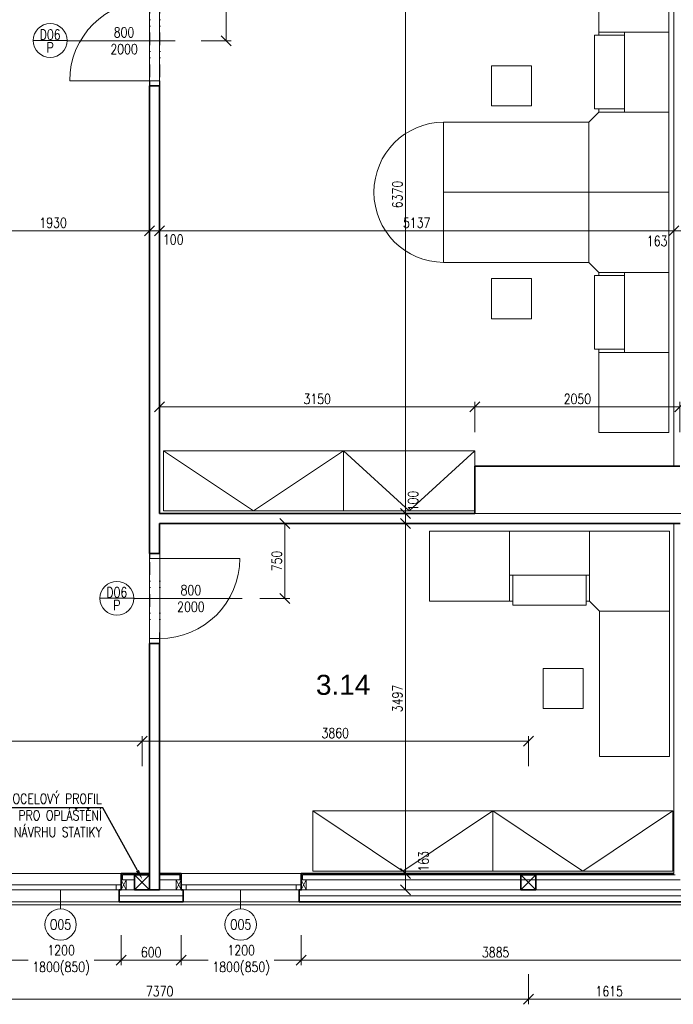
# Model space of a CAD drawing. Header units: millimetres. Extents: x -485339 to 350584, y -1189934 to 0.
# Tile 51 of 178: x -66474 to -59942, y -1129380 to -1119547. Entities that reach past the tile are written whole.
import ezdxf
from ezdxf import colors
from ezdxf.entities.mleader import LeaderData, LeaderLine
from ezdxf.enums import TextEntityAlignment as Align
from ezdxf.math import Vec2, Vec3

# ---------------------------------------------------------------- set-up
doc = ezdxf.new("R2010")
doc.units = ezdxf.units.MM
doc.header["$LTSCALE"] = 10
doc.linetypes.add('DĚLICÍ2', pattern=[15.875, 6.35, -3.175, 0, -3.175, 0, -3.175])
doc.layers.get('Defpoints').update_dxf_attribs({"color": 201})
for name, color, linetype, lineweight in [('A_vybavení', 252, 'Continuous', 18), ('N_dveře', 10, 'Continuous', 18), ('N_kóty', 10, 'Continuous', 18), ('N_okna', 10, 'Continuous', 18), ('N_popis', 10, 'Continuous', 18), ('N_popis_otvory', 10, 'Continuous', 18), ('N_čáry_obrys', 10, 'Continuous', 35), ('N_čáry_obv.plášt', 212, 'Continuous', 18), ('N_čáry_obv.plášt_obrys', 212, 'Continuous', 35), ('N_čáry_plné', 10, 'Continuous', 18), ('St__otvory_dveře', 40, 'Continuous', 18), ('St_kóty', 132, 'Continuous', 18), ('St_lehký obvodový plášť', 152, 'Continuous', 18), ('St_plocha_místnosti', 250, 'Continuous', 18), ('St_sloupy_opláštění_půdorys', 25, 'Continuous', 35), ('St_čáry_obrys', 5, 'Continuous', 35), ('St_čáry_plné', 250, 'Continuous', 18)]:
    doc.layers.add(name, color=color, linetype=linetype, lineweight=lineweight)
doc.layers.add('St_plocha_místn', color=140, linetype='Continuous', lineweight=18, plot=False)
doc.styles.add('Andy', font='arial.ttf')
doc.styles.get("Standard").update_dxf_attribs({"font": 'simplex.shx', "width": 0.8})
doc.linetypes.add('ZIGZAG', pattern='A,0.00254,-5.08,[131,ltypeshp.shx,S=5.08,R=0,X=-5.08,Y=0],-10.16,[131,ltypeshp.shx,S=5.08,R=180,X=5.08,Y=0],-5.08', length=20.32254)
doc.dimstyles.new('stavebníM50 vnitřní', dxfattribs={"dimtxt": 100, "dimasz": 100, "dimexe": 50, "dimexo": 100, "dimgap": 30, "dimtad": 1, "dimdec": 0, "dimtxsty": 'Standard', "dimblk": 'OBLIQUE', "dimcen": 2.5, "dimclrd": 256, "dimclre": 256, "dimclrt": 256, "dimadec": 0, "dimazin": 0, "dimtfac": 1, "dimtdec": 0, "dimtmove": 2, "dimatfit": 2, "dimldrblk": 'OBLIQUE', "dimfxl": 250, "dimfxlon": 1, "dimlwd": -1, "dimlwe": -1, "dimarcsym": 0})

# ---------------------------------------------------------------- blocks, each defined once
blk = doc.blocks.new('G$C2A6251B2')
at = {"layer": 'St_lehký obvodový plášť', "color": 0, "ltscale": 2}
for points in [[(0, -50), (1200, -50), (1200, 0), (0, 0)], [(0, -50), (50, -50), (50, 0), (0, 0)], [(1200, -50), (1150, -50), (1150, 0), (1200, 0)]]:
    blk.add_lwpolyline(points, close=True, dxfattribs=at)
blk = doc.blocks.new('G$CBB62DE26')
at = {"layer": 'St_sloupy_opláštění_půdorys', "color": 0, "ltscale": 2}
blk.add_lwpolyline([(-75, -150), (75, -150), (75, 0), (-75, 0)], close=True, dxfattribs=at)
for points in [[(-75, 0), (75, -150)], [(75, 0), (-75, -150)]]:
    blk.add_lwpolyline(points, dxfattribs=at)
blk = doc.blocks.new('G$CC1796412')
at = {"layer": 'St__otvory_dveře', "color": 0, "ltscale": 2}
blk.add_lwpolyline([(850, 0.8), (850, 800.8)], dxfattribs=at)
at = {"layer": 'St__otvory_dveře', "ltscale": 2}
for points in [[(50, 0), (0, 0), (0, -100), (50, -100)], [(900, 0.8), (850, 0.8), (850, -99.2), (900, -99.2)]]:
    blk.add_lwpolyline(points, close=True, dxfattribs=at)
at = {"layer": 'St__otvory_dveře', "linetype": 'DĚLICÍ2', "ltscale": 2}
for points in [[(50, 0), (850, 0.8)], [(50, -100), (850, -99.2)]]:
    blk.add_lwpolyline(points, dxfattribs=at)
at = {"layer": 'St__otvory_dveře', "color": 0, "ltscale": 2}
blk.add_arc((850, 0.8), 800, 90, 180, dxfattribs=at)
blk = doc.blocks.new('_OBLIQUE')
at = {"color": 0, "linetype": 'ByBlock'}
blk.add_line((-0.5, -0.5), (0.5, 0.5), dxfattribs=at)
blk = doc.blocks.new('*D6450')
at = {"layer": 'Defpoints', "color": 0}
for p in [(-67104.9, -1120147.2), (-65175.3, -1120207.2), (-65175.3, -1121654.8)]:
    blk.add_point(p, dxfattribs=at)
at = {"layer": 'St_kóty'}
for p, q in [((-67104.9, -1121404.8), (-67104.9, -1121704.8)), ((-65175.3, -1121404.8), (-65175.3, -1121704.8)), ((-67104.9, -1121654.8), (-65175.3, -1121654.8))]:
    blk.add_line(p, q, dxfattribs=at)
at = {"layer": 'St_kóty', "linetype": 'ByBlock', "xscale": 100, "yscale": 100, "zscale": 100, "rotation": 180}
blk.add_blockref('_OBLIQUE', (-67104.9, -1121654.8), dxfattribs=at)
at = {"layer": 'St_kóty', "linetype": 'ByBlock', "xscale": 100, "yscale": 100, "zscale": 100}
blk.add_blockref('_OBLIQUE', (-65175.3, -1121654.8), dxfattribs=at)
at = {"layer": 'St_kóty', "insert": (-66140.1, -1121574.8), "char_height": 100, "attachment_point": 5}
blk.add_mtext('1930', dxfattribs=at)
blk = doc.blocks.new('*D6451')
at = {"layer": 'Defpoints', "color": 0}
for p in [(-65175.3, -1120207.2), (-65075.3, -1120207.2), (-65075.3, -1121654.8)]:
    blk.add_point(p, dxfattribs=at)
at = {"layer": 'St_kóty'}
for p, q in [((-65175.3, -1121404.8), (-65175.3, -1121704.8)), ((-65075.3, -1121404.8), (-65075.3, -1121704.8)), ((-65175.3, -1121654.8), (-65075.3, -1121654.8))]:
    blk.add_line(p, q, dxfattribs=at)
at = {"layer": 'St_kóty', "linetype": 'ByBlock', "xscale": 100, "yscale": 100, "zscale": 100, "rotation": 180}
blk.add_blockref('_OBLIQUE', (-65175.3, -1121654.8), dxfattribs=at)
at = {"layer": 'St_kóty', "linetype": 'ByBlock', "xscale": 100, "yscale": 100, "zscale": 100}
blk.add_blockref('_OBLIQUE', (-65075.3, -1121654.8), dxfattribs=at)
at = {"layer": 'St_kóty', "insert": (-64939.7, -1121742.3), "char_height": 100, "attachment_point": 5}
blk.add_mtext('100', dxfattribs=at)
blk = doc.blocks.new('*D6452')
at = {"layer": 'Defpoints', "color": 0}
for p in [(-65075.3, -1120207.2), (-59937.9, -1121577.2), (-59937.9, -1121654.8)]:
    blk.add_point(p, dxfattribs=at)
at = {"layer": 'St_kóty'}
for p, q in [((-65075.3, -1121404.8), (-65075.3, -1121704.8)), ((-65075.3, -1121654.8), (-59937.9, -1121654.8)), ((-59937.9, -1121654.8), (-59937.9, -1121704.8))]:
    blk.add_line(p, q, dxfattribs=at)
at = {"layer": 'St_kóty', "linetype": 'ByBlock', "xscale": 100, "yscale": 100, "zscale": 100, "rotation": 180}
blk.add_blockref('_OBLIQUE', (-65075.3, -1121654.8), dxfattribs=at)
at = {"layer": 'St_kóty', "linetype": 'ByBlock', "xscale": 100, "yscale": 100, "zscale": 100}
blk.add_blockref('_OBLIQUE', (-59937.9, -1121654.8), dxfattribs=at)
at = {"layer": 'St_kóty', "insert": (-62506.6, -1121574.8), "char_height": 100, "attachment_point": 5}
blk.add_mtext('5137', dxfattribs=at)
blk = doc.blocks.new('*D6453')
at = {"layer": 'Defpoints', "color": 0}
for p in [(-59937.9, -1121577.2), (-59774.9, -1121654.8), (-59774.9, -1123977.2)]:
    blk.add_point(p, dxfattribs=at)
at = {"layer": 'St_kóty'}
for p, q in [((-59937.9, -1121654.8), (-59937.9, -1121704.8)), ((-59937.9, -1121654.8), (-59774.9, -1121654.8)), ((-59774.9, -1121904.8), (-59774.9, -1121604.8))]:
    blk.add_line(p, q, dxfattribs=at)
at = {"layer": 'St_kóty', "linetype": 'ByBlock', "xscale": 100, "yscale": 100, "zscale": 100, "rotation": 180}
blk.add_blockref('_OBLIQUE', (-59937.9, -1121654.8), dxfattribs=at)
at = {"layer": 'St_kóty', "linetype": 'ByBlock', "xscale": 100, "yscale": 100, "zscale": 100}
blk.add_blockref('_OBLIQUE', (-59774.9, -1121654.8), dxfattribs=at)
at = {"layer": 'St_kóty', "insert": (-60103.2, -1121756.9), "char_height": 100, "attachment_point": 5}
blk.add_mtext('163', dxfattribs=at)
blk = doc.blocks.new('*D6454')
at = {"layer": 'Defpoints', "color": 0}
for p in [(-61925.3, -1123414.4), (-61925.3, -1124007.2), (-65075.3, -1124477.2)]:
    blk.add_point(p, dxfattribs=at)
at = {"layer": 'St_kóty'}
for p, q in [((-65075.3, -1123664.4), (-65075.3, -1123364.4)), ((-61925.3, -1123664.4), (-61925.3, -1123364.4)), ((-65075.3, -1123414.4), (-61925.3, -1123414.4))]:
    blk.add_line(p, q, dxfattribs=at)
at = {"layer": 'St_kóty', "linetype": 'ByBlock', "xscale": 100, "yscale": 100, "zscale": 100, "rotation": 180}
blk.add_blockref('_OBLIQUE', (-65075.3, -1123414.4), dxfattribs=at)
at = {"layer": 'St_kóty', "linetype": 'ByBlock', "xscale": 100, "yscale": 100, "zscale": 100}
blk.add_blockref('_OBLIQUE', (-61925.3, -1123414.4), dxfattribs=at)
at = {"layer": 'St_kóty', "insert": (-63500.3, -1123334.4), "char_height": 100, "attachment_point": 5}
blk.add_mtext('3150', dxfattribs=at)
blk = doc.blocks.new('*D6455')
at = {"layer": 'Defpoints', "color": 0}
for p in [(-59875.3, -1123414.4), (-61925.3, -1124007.2), (-59875.3, -1124007.2)]:
    blk.add_point(p, dxfattribs=at)
at = {"layer": 'St_kóty'}
for p, q in [((-61925.3, -1123664.4), (-61925.3, -1123364.4)), ((-59875.3, -1123664.4), (-59875.3, -1123364.4)), ((-61925.3, -1123414.4), (-59875.3, -1123414.4))]:
    blk.add_line(p, q, dxfattribs=at)
at = {"layer": 'St_kóty', "linetype": 'ByBlock', "xscale": 100, "yscale": 100, "zscale": 100, "rotation": 180}
blk.add_blockref('_OBLIQUE', (-61925.3, -1123414.4), dxfattribs=at)
at = {"layer": 'St_kóty', "linetype": 'ByBlock', "xscale": 100, "yscale": 100, "zscale": 100}
blk.add_blockref('_OBLIQUE', (-59875.3, -1123414.4), dxfattribs=at)
at = {"layer": 'St_kóty', "insert": (-60900.3, -1123334.4), "char_height": 100, "attachment_point": 5}
blk.add_mtext('2050', dxfattribs=at)
blk = doc.blocks.new('*D6456')
at = {"layer": 'Defpoints', "color": 0}
for p in [(-64250.5, -1124577.2), (-63825.5, -1124577.2), (-64250.5, -1125327.2)]:
    blk.add_point(p, dxfattribs=at)
at = {"layer": 'St_kóty'}
for p, q in [((-64075.5, -1124577.2), (-63775.5, -1124577.2)), ((-63825.5, -1125327.2), (-63825.5, -1124577.2)), ((-64075.5, -1125327.2), (-63775.5, -1125327.2))]:
    blk.add_line(p, q, dxfattribs=at)
at = {"layer": 'St_kóty', "linetype": 'ByBlock', "xscale": 100, "yscale": 100, "zscale": 100}
for p, rotation in [((-63825.5, -1124577.2), 90), ((-63825.5, -1125327.2), 270)]:
    blk.add_blockref('_OBLIQUE', p, dxfattribs=dict(at, rotation=rotation))
at = {"layer": 'St_kóty', "insert": (-63905.5, -1124952.2), "char_height": 100, "attachment_point": 5, "rotation": 90}
blk.add_mtext('750', dxfattribs=at)
blk = doc.blocks.new('*D6457')
at = {"layer": 'Defpoints', "color": 0}
for p in [(-64860.1, -1128074.2), (-62619.9, -1128074.2), (-64810.1, -1128237.2)]:
    blk.add_point(p, dxfattribs=at)
at = {"layer": 'St_kóty'}
for p, q in [((-62869.9, -1128074.2), (-62569.9, -1128074.2)), ((-62619.9, -1128237.2), (-62619.9, -1128074.2)), ((-62869.9, -1128237.2), (-62569.9, -1128237.2))]:
    blk.add_line(p, q, dxfattribs=at)
at = {"layer": 'St_kóty', "linetype": 'ByBlock', "xscale": 100, "yscale": 100, "zscale": 100}
for p, rotation in [((-62619.9, -1128074.2), 90), ((-62619.9, -1128237.2), 270)]:
    blk.add_blockref('_OBLIQUE', p, dxfattribs=dict(at, rotation=rotation))
at = {"layer": 'St_kóty', "insert": (-62438.5, -1127952.1), "char_height": 100, "attachment_point": 5, "rotation": 90}
blk.add_mtext('163', dxfattribs=at)
blk = doc.blocks.new('*D6458')
at = {"layer": 'Defpoints', "color": 0}
for p in [(-62619.9, -1124577.2), (-62475.1, -1124577.2), (-64860.1, -1128074.2)]:
    blk.add_point(p, dxfattribs=at)
at = {"layer": 'St_kóty'}
for p, q in [((-62575.1, -1124577.2), (-62669.9, -1124577.2)), ((-62619.9, -1128074.2), (-62619.9, -1124577.2)), ((-62869.9, -1128074.2), (-62569.9, -1128074.2))]:
    blk.add_line(p, q, dxfattribs=at)
at = {"layer": 'St_kóty', "linetype": 'ByBlock', "xscale": 100, "yscale": 100, "zscale": 100}
for p, rotation in [((-62619.9, -1124577.2), 90), ((-62619.9, -1128074.2), 270)]:
    blk.add_blockref('_OBLIQUE', p, dxfattribs=dict(at, rotation=rotation))
at = {"layer": 'St_kóty', "insert": (-62699.9, -1126325.7), "char_height": 100, "attachment_point": 5, "rotation": 90}
blk.add_mtext('3497', dxfattribs=at)
blk = doc.blocks.new('*D6459')
at = {"layer": 'Defpoints', "color": 0}
for p in [(-62619.9, -1124477.2), (-61925.3, -1124477.2), (-62475.1, -1124577.2)]:
    blk.add_point(p, dxfattribs=at)
at = {"layer": 'St_kóty'}
for p, q in [((-62369.9, -1124477.2), (-62669.9, -1124477.2)), ((-62619.9, -1124577.2), (-62619.9, -1124477.2)), ((-62575.1, -1124577.2), (-62669.9, -1124577.2))]:
    blk.add_line(p, q, dxfattribs=at)
at = {"layer": 'St_kóty', "linetype": 'ByBlock', "xscale": 100, "yscale": 100, "zscale": 100}
for p, rotation in [((-62619.9, -1124477.2), 90), ((-62619.9, -1124577.2), 270)]:
    blk.add_blockref('_OBLIQUE', p, dxfattribs=dict(at, rotation=rotation))
at = {"layer": 'St_kóty', "insert": (-62543.2, -1124353.5), "char_height": 100, "attachment_point": 5, "rotation": 90}
blk.add_mtext('100', dxfattribs=at)
blk = doc.blocks.new('*D6460')
at = {"layer": 'Defpoints', "color": 0}
for p in [(-62619.9, -1118107.2), (-61923.3, -1118107.2), (-61925.3, -1124477.2)]:
    blk.add_point(p, dxfattribs=at)
at = {"layer": 'St_kóty'}
for p, q in [((-62369.9, -1118107.2), (-62669.9, -1118107.2)), ((-62619.9, -1124477.2), (-62619.9, -1118107.2)), ((-62369.9, -1124477.2), (-62669.9, -1124477.2))]:
    blk.add_line(p, q, dxfattribs=at)
at = {"layer": 'St_kóty', "linetype": 'ByBlock', "xscale": 100, "yscale": 100, "zscale": 100}
for p, rotation in [((-62619.9, -1118107.2), 90), ((-62619.9, -1124477.2), 270)]:
    blk.add_blockref('_OBLIQUE', p, dxfattribs=dict(at, rotation=rotation))
at = {"layer": 'St_kóty', "insert": (-62699.9, -1121292.2), "char_height": 100, "attachment_point": 5, "rotation": 90}
blk.add_mtext('6370', dxfattribs=at)
blk = doc.blocks.new('*D6466')
at = {"layer": 'Defpoints', "color": 0}
for p in [(-64920.3, -1118107.2), (-64409.5, -1118107.2), (-64920.3, -1119757.2)]:
    blk.add_point(p, dxfattribs=at)
at = {"layer": 'St_kóty'}
for p, q in [((-64659.5, -1118107.2), (-64359.5, -1118107.2)), ((-64409.5, -1119757.2), (-64409.5, -1118107.2)), ((-64659.5, -1119757.2), (-64359.5, -1119757.2))]:
    blk.add_line(p, q, dxfattribs=at)
at = {"layer": 'St_kóty', "linetype": 'ByBlock', "xscale": 100, "yscale": 100, "zscale": 100}
for p, rotation in [((-64409.5, -1118107.2), 90), ((-64409.5, -1119757.2), 270)]:
    blk.add_blockref('_OBLIQUE', p, dxfattribs=dict(at, rotation=rotation))
at = {"layer": 'St_kóty', "insert": (-64489.5, -1118932.2), "char_height": 100, "attachment_point": 5, "rotation": 90}
blk.add_mtext('1650', dxfattribs=at)
blk = doc.blocks.new('*D6494')
at = {"layer": 'Defpoints', "color": 0}
for p in [(-59774.9, -1128237.2), (-63660.1, -1128287.2), (-63660.1, -1128940.6)]:
    blk.add_point(p, dxfattribs=at)
at = {"layer": 'St_kóty'}
for p, q in [((-63660.1, -1128690.6), (-63660.1, -1128990.6)), ((-59774.9, -1128690.6), (-59774.9, -1128990.6)), ((-59774.9, -1128940.6), (-63660.1, -1128940.6))]:
    blk.add_line(p, q, dxfattribs=at)
at = {"layer": 'St_kóty', "linetype": 'ByBlock', "xscale": 100, "yscale": 100, "zscale": 100, "rotation": 180}
blk.add_blockref('_OBLIQUE', (-63660.1, -1128940.6), dxfattribs=at)
at = {"layer": 'St_kóty', "linetype": 'ByBlock', "xscale": 100, "yscale": 100, "zscale": 100}
blk.add_blockref('_OBLIQUE', (-59774.9, -1128940.6), dxfattribs=at)
at = {"layer": 'St_kóty', "insert": (-61717.5, -1128860.6), "char_height": 100, "attachment_point": 5}
blk.add_mtext('3885', dxfattribs=at)
blk = doc.blocks.new('*D6495')
at = {"layer": 'Defpoints', "color": 0}
for p in [(-64860.1, -1128262.2), (-63660.1, -1128287.2), (-64860.1, -1128940.6)]:
    blk.add_point(p, dxfattribs=at)
at = {"layer": 'St_kóty'}
for p, q in [((-64860.1, -1128690.6), (-64860.1, -1128990.6)), ((-63660.1, -1128690.6), (-63660.1, -1128990.6)), ((-64860.1, -1128940.6), (-64589.2, -1128940.6)), ((-63660.1, -1128940.6), (-63931.1, -1128940.6))]:
    blk.add_line(p, q, dxfattribs=at)
at = {"layer": 'St_kóty', "linetype": 'ByBlock', "xscale": 100, "yscale": 100, "zscale": 100, "rotation": 180}
blk.add_blockref('_OBLIQUE', (-64860.1, -1128940.6), dxfattribs=at)
at = {"layer": 'St_kóty', "linetype": 'ByBlock', "xscale": 100, "yscale": 100, "zscale": 100}
blk.add_blockref('_OBLIQUE', (-63660.1, -1128940.6), dxfattribs=at)
at = {"layer": 'St_kóty', "insert": (-64260.1, -1128940.6), "char_height": 100, "attachment_point": 5}
blk.add_mtext('1200\\P1800(850)', dxfattribs=at)
blk = doc.blocks.new('*D6496')
at = {"layer": 'Defpoints', "color": 0}
for p in [(-65460.1, -1128262.2), (-64860.1, -1128262.2), (-65460.1, -1128940.6)]:
    blk.add_point(p, dxfattribs=at)
at = {"layer": 'St_kóty'}
for p, q in [((-65460.1, -1128690.6), (-65460.1, -1128990.6)), ((-64860.1, -1128690.6), (-64860.1, -1128990.6)), ((-64860.1, -1128940.6), (-65460.1, -1128940.6))]:
    blk.add_line(p, q, dxfattribs=at)
at = {"layer": 'St_kóty', "linetype": 'ByBlock', "xscale": 100, "yscale": 100, "zscale": 100, "rotation": 180}
blk.add_blockref('_OBLIQUE', (-65460.1, -1128940.6), dxfattribs=at)
at = {"layer": 'St_kóty', "linetype": 'ByBlock', "xscale": 100, "yscale": 100, "zscale": 100}
blk.add_blockref('_OBLIQUE', (-64860.1, -1128940.6), dxfattribs=at)
at = {"layer": 'St_kóty', "insert": (-65160.1, -1128860.6), "char_height": 100, "attachment_point": 5}
blk.add_mtext('600', dxfattribs=at)
blk = doc.blocks.new('*D6504')
at = {"layer": 'Defpoints', "color": 0}
for p in [(-68760.1, -1128162.2), (-61390.3, -1128162.2), (-61390.3, -1129330.1)]:
    blk.add_point(p, dxfattribs=at)
at = {"layer": 'St_kóty'}
for p, q in [((-68760.1, -1129080.1), (-68760.1, -1129380.1)), ((-61390.3, -1129080.1), (-61390.3, -1129380.1)), ((-68760.1, -1129330.1), (-61390.3, -1129330.1))]:
    blk.add_line(p, q, dxfattribs=at)
at = {"layer": 'St_kóty', "linetype": 'ByBlock', "xscale": 100, "yscale": 100, "zscale": 100, "rotation": 180}
blk.add_blockref('_OBLIQUE', (-68760.1, -1129330.1), dxfattribs=at)
at = {"layer": 'St_kóty', "linetype": 'ByBlock', "xscale": 100, "yscale": 100, "zscale": 100}
blk.add_blockref('_OBLIQUE', (-61390.3, -1129330.1), dxfattribs=at)
at = {"layer": 'St_kóty', "insert": (-65075.2, -1129250.1), "char_height": 100, "attachment_point": 5}
blk.add_mtext('7370', dxfattribs=at)
blk = doc.blocks.new('*D6505')
at = {"layer": 'Defpoints', "color": 0}
for p in [(-61390.3, -1128162.2), (-59774.9, -1128237.2), (-59774.9, -1129330.1)]:
    blk.add_point(p, dxfattribs=at)
at = {"layer": 'St_kóty'}
for p, q in [((-61390.3, -1129080.1), (-61390.3, -1129380.1)), ((-59774.9, -1129080.1), (-59774.9, -1129380.1)), ((-61390.3, -1129330.1), (-59774.9, -1129330.1))]:
    blk.add_line(p, q, dxfattribs=at)
at = {"layer": 'St_kóty', "linetype": 'ByBlock', "xscale": 100, "yscale": 100, "zscale": 100, "rotation": 180}
blk.add_blockref('_OBLIQUE', (-61390.3, -1129330.1), dxfattribs=at)
at = {"layer": 'St_kóty', "linetype": 'ByBlock', "xscale": 100, "yscale": 100, "zscale": 100}
blk.add_blockref('_OBLIQUE', (-59774.9, -1129330.1), dxfattribs=at)
at = {"layer": 'St_kóty', "insert": (-60582.6, -1129250.1), "char_height": 100, "attachment_point": 5}
blk.add_mtext('1615', dxfattribs=at)
blk = doc.blocks.new('G$C06EEB7C7')
at = {"layer": 'A_vybavení', "linetype": 'Continuous'}
for p, q in [((-700, 2400), (-700, 1567.680059)), ((0, 2400), (-700, 2400)), ((0, 800), (0, 2400)), ((0, 1600), (-700, 1600)), ((-440.612934, 1600), (-440.612934, 800)), ((-440.612934, 1567.680059), (-741.008501, 1567.680059)), ((-741.008501, 1567.680059), (-741.008501, 832.319942)), ((-1371.703643, 1262.803724), (-1771.703643, 1262.803724)), ((-1771.703643, 1262.803724), (-1771.703643, 862.803724)), ((-1371.703643, 862.803724), (-1371.703643, 1262.803724)), ((-1771.703643, 862.803724), (-1371.703643, 862.803724)), ((-800, 700), (-700, 800)), ((-440.612934, 832.319942), (-741.008501, 832.319942)), ((-700, 832.319942), (-700, 800)), ((-700, 800), (0, 800)), ((0, 800), (-700, 800)), ((0, 800), (0, 0)), ((-800, 700), (-2250, 700)), ((-2250, 700), (-2250, 0)), ((-2250, 700), (-2250, 0)), ((-800, 700), (-800, 0)), ((-800, 0), (-800, 700)), ((-2250, 0), (0, 0)), ((-2250, 0), (0, 0)), ((-2250, -700), (-2250, 0)), ((-2250, -700), (-2250, 0)), ((-800, -700), (-800, 0)), ((-800, 0), (-800, -700)), ((0, -800), (0, 0)), ((-800, -700), (-2250, -700)), ((-800, -700), (-700, -800)), ((-1771.703643, -862.803724), (-1371.703643, -862.803724)), ((-1771.703643, -1262.803724), (-1771.703643, -862.803724)), ((-1371.703643, -862.803724), (-1371.703643, -1262.803724)), ((-440.612934, -832.319942), (-741.008501, -832.319942)), ((-741.008501, -1567.680059), (-741.008501, -832.319942)), ((-700, -800), (0, -800)), ((0, -800), (-700, -800)), ((-700, -832.319942), (-700, -800)), ((-440.612934, -1600), (-440.612934, -800)), ((0, -800), (0, -2400)), ((-1371.703643, -1262.803724), (-1771.703643, -1262.803724)), ((-440.612934, -1567.680059), (-741.008501, -1567.680059)), ((-700, -2400), (-700, -1567.680059)), ((0, -1600), (-700, -1600)), ((0, -2400), (-700, -2400))]:
    blk.add_line(p, q, dxfattribs=at)
blk.add_arc((-2246.000453, 0), 700.011426, 90.3273638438, 269.6726361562, dxfattribs=at)
blk = doc.blocks.new('*U6830')
at = {"color": 0, "linetype": 'ByBlock', "lineweight": -2}
blk.add_lwpolyline([(0, -600), (1800, -600), (1800, 0), (0, 0), (0, -600), (900, 0), (1800, -600)], dxfattribs=at)
blk = doc.blocks.new('*U6835')
at = {"color": 0, "linetype": 'ByBlock', "lineweight": -2}
blk.add_lwpolyline([(0, -600), (1312.8, -600), (1312.8, 0), (0, 0), (0, -600), (656.4, 0), (1312.8, -600)], dxfattribs=at)
blk = doc.blocks.new('G$C5984D2B0')
at = {"layer": 'A_vybavení', "linetype": 'Continuous'}
for p, q in [((-2250, 0), (0, 0)), ((-2250, -700), (-2250, 0)), ((-2250, -700), (-2250, 0)), ((-800, -700), (-800, 0)), ((-800, 0), (-800, -700)), ((0, -800), (0, 0)), ((-800, -700), (-2250, -700)), ((-800, -700), (-700, -800)), ((-1771.703643, -862.803724), (-1371.703643, -862.803724)), ((-1771.703643, -1262.803724), (-1771.703643, -862.803724)), ((-1371.703643, -862.803724), (-1371.703643, -1262.803724)), ((-440.612934, -832.319942), (-741.008501, -832.319942)), ((-741.008501, -1567.680059), (-741.008501, -832.319942)), ((-700, -800), (0, -800)), ((0, -800), (-700, -800)), ((-700, -832.319942), (-700, -800)), ((-440.612934, -1600), (-440.612934, -800)), ((0, -800), (0, -2400)), ((-1371.703643, -1262.803724), (-1771.703643, -1262.803724)), ((-440.612934, -1567.680059), (-741.008501, -1567.680059)), ((-700, -2400), (-700, -1567.680059)), ((0, -1600), (-700, -1600)), ((0, -2400), (-700, -2400))]:
    blk.add_line(p, q, dxfattribs=at)
blk = doc.blocks.new('*D6875')
at = {"layer": 'Defpoints', "color": 0}
for p in [(-66660.1, -1128237.2), (-65460.1, -1128262.2), (-66660.1, -1128940.6)]:
    blk.add_point(p, dxfattribs=at)
at = {"layer": 'St_kóty'}
for p, q in [((-66660.1, -1128690.6), (-66660.1, -1128990.6)), ((-65460.1, -1128690.6), (-65460.1, -1128990.6)), ((-66660.1, -1128940.6), (-66389.2, -1128940.6)), ((-65460.1, -1128940.6), (-65731.1, -1128940.6))]:
    blk.add_line(p, q, dxfattribs=at)
at = {"layer": 'St_kóty', "linetype": 'ByBlock', "xscale": 100, "yscale": 100, "zscale": 100, "rotation": 180}
blk.add_blockref('_OBLIQUE', (-66660.1, -1128940.6), dxfattribs=at)
at = {"layer": 'St_kóty', "linetype": 'ByBlock', "xscale": 100, "yscale": 100, "zscale": 100}
blk.add_blockref('_OBLIQUE', (-65460.1, -1128940.6), dxfattribs=at)
at = {"layer": 'St_kóty', "insert": (-66060.1, -1128940.6), "char_height": 100, "attachment_point": 5}
blk.add_mtext('1200\\P1800(850)', dxfattribs=at)
blk = doc.blocks.new('*D8027')
at = {"layer": 'Defpoints', "color": 0, "lineweight": 18}
for p in [(-61390.3, -1126750.8), (-65250.3, -1128087.2), (-61390.3, -1129080.1)]:
    blk.add_point(p, dxfattribs=at)
at = {"layer": 'N_kóty'}
for p, q in [((-65250.3, -1127000.8), (-65250.3, -1126700.8)), ((-61390.3, -1127000.8), (-61390.3, -1126700.8)), ((-65250.3, -1126750.8), (-61390.3, -1126750.8))]:
    blk.add_line(p, q, dxfattribs=at)
at = {"layer": 'N_kóty', "linetype": 'ByBlock', "xscale": 100, "yscale": 100, "zscale": 100, "rotation": 180}
blk.add_blockref('_OBLIQUE', (-65250.3, -1126750.8), dxfattribs=at)
at = {"layer": 'N_kóty', "linetype": 'ByBlock', "xscale": 100, "yscale": 100, "zscale": 100}
blk.add_blockref('_OBLIQUE', (-61390.3, -1126750.8), dxfattribs=at)
at = {"layer": 'N_kóty', "insert": (-63320.3, -1126670.8), "char_height": 100, "attachment_point": 5}
blk.add_mtext('3860', dxfattribs=at)
blk = doc.blocks.new('*D8028')
at = {"layer": 'Defpoints', "color": 0}
for p in [(-68760.1, -1126750.8), (-65250.3, -1128087.2), (-68760.1, -1129080.1)]:
    blk.add_point(p, dxfattribs=at)
at = {"layer": 'N_kóty'}
for p, q in [((-68760.1, -1127000.8), (-68760.1, -1126700.8)), ((-65250.3, -1127000.8), (-65250.3, -1126700.8)), ((-65250.3, -1126750.8), (-68760.1, -1126750.8))]:
    blk.add_line(p, q, dxfattribs=at)
at = {"layer": 'N_kóty', "linetype": 'ByBlock', "xscale": 100, "yscale": 100, "zscale": 100, "rotation": 180}
blk.add_blockref('_OBLIQUE', (-68760.1, -1126750.8), dxfattribs=at)
at = {"layer": 'N_kóty', "linetype": 'ByBlock', "xscale": 100, "yscale": 100, "zscale": 100}
blk.add_blockref('_OBLIQUE', (-65250.3, -1126750.8), dxfattribs=at)
at = {"layer": 'N_kóty', "insert": (-66701.8, -1126667.8), "char_height": 100, "attachment_point": 5}
blk.add_mtext('3510', dxfattribs=at)

msp = doc.modelspace()

# ---------------------------------------------------------------- linework, layer by layer
at = {"layer": 'N_popis_otvory'}
for points in [[(-65999.6, -1119757.2), (-64920.3, -1119757.2)], [(-65331.8, -1125327.2), (-64250.5, -1125327.2)], [(-66066.1, -1128425.9), (-66066.1, -1128237.2)], [(-64266.1, -1128425.9), (-64266.1, -1128237.2)]]:
    msp.add_lwpolyline(points, dxfattribs=at)
for centre, radius in [((-66169.3, -1119755.1), 169), ((-65503.3, -1125325.5), 169), ((-66066.1, -1128583.2), 157.3), ((-64266.1, -1128583.2), 157.3)]:
    msp.add_circle(centre, radius, dxfattribs=at)
at = {"layer": 'N_čáry_obrys'}
for points in [[(-65480.1, -1128237.2), (-65460.1, -1128237.2), (-65460.1, -1128074.2), (-65173.4, -1128074.2)], [(-65073.3, -1128074.2), (-64860.1, -1128074.2), (-64860.1, -1128237.2), (-64840.1, -1128237.2)], [(-63680.1, -1128237.2), (-63660.1, -1128237.2), (-63660.1, -1128074.2), (-61465.3, -1128074.2)], [(-59936.3, -1128074.2), (-61465.3, -1128074.2)]]:
    msp.add_lwpolyline(points, dxfattribs=at)
at = {"layer": 'N_čáry_obv.plášt'}
for p, q in [((-65480.1, -1128237.2), (-64840.1, -1128237.2)), ((-63680.1, -1128237.2), (-59774.9, -1128237.2))]:
    msp.add_line(p, q, dxfattribs=at)
msp.add_lwpolyline([(-70574.9, -1128357.2), (-59678.3, -1128357.2)], dxfattribs=at)
at = {"layer": 'N_čáry_obv.plášt', "linetype": 'ZIGZAG'}
for points in [[(-65480.1, -1128297.2), (-64840.1, -1128297.2)], [(-63680.1, -1128297.2), (-59714.9, -1128297.2)]]:
    msp.add_lwpolyline(points, dxfattribs=at)
at = {"layer": 'N_čáry_obv.plášt_obrys', "ltscale": 2}
for p, q in [((-65480.1, -1128237.2), (-65480.1, -1128357.2)), ((-64840.1, -1128237.2), (-64840.1, -1128357.2)), ((-63680.1, -1128237.2), (-63680.1, -1128357.2)), ((-64840.1, -1128357.2), (-65480.1, -1128357.2)), ((-59654.9, -1128357.2), (-63680.1, -1128357.2))]:
    msp.add_line(p, q, dxfattribs=at)
at = {"layer": 'N_čáry_plné', "ltscale": 2}
msp.add_line((-59624.9, -1128387.2), (-70604.9, -1128387.2), dxfattribs=at)
at = {"layer": 'N_čáry_plné'}
for points in [[(-66338.2, -1119755.1), (-66000.3, -1119755.1)], [(-65672.3, -1125325.5), (-65334.3, -1125325.5)]]:
    msp.add_lwpolyline(points, dxfattribs=at)
at = {"layer": 'N_čáry_plné', "ltscale": 2}
for points in [[(-65173.3, -1128074.2), (-67104.9, -1128074.2)], [(-65447.6, -1128137.2), (-65447.6, -1128086.7), (-65173.4, -1128086.7)], [(-61465.3, -1128074.2), (-65073.3, -1128074.2)], [(-65073.3, -1128086.7), (-64872.6, -1128086.7), (-64872.6, -1128137.2)], [(-63647.6, -1128137.2), (-63647.6, -1128086.7), (-59923.8, -1128086.7)], [(-65325.3, -1128137.2), (-65460.1, -1128137.2)], [(-64860.1, -1128137.2), (-65073.3, -1128137.2)], [(-59873.3, -1128137.2), (-63660.1, -1128137.2)]]:
    msp.add_lwpolyline(points, dxfattribs=at)
at = {"layer": 'St_plocha_místn'}
for points in [[(-68304.9, -1118107.2), (-68304.9, -1118607.2), (-70291.9, -1118607.2), (-70291.9, -1120147.2), (-67104.9, -1120147.2), (-67104.9, -1128074.2), (-65175.3, -1128074.2), (-65175.3, -1118107.2)], [(-59936.3, -1118577.2), (-61923.3, -1118577.2), (-61923.3, -1118107.2), (-65075.3, -1118107.2), (-65075.3, -1124477.2), (-61925.3, -1124477.2), (-61925.3, -1124007.2), (-59938.3, -1124006.2)], [(-65073.3, -1128074.2), (-59936.3, -1128074.2), (-59937.9, -1124577.2), (-65073.3, -1124577.2)]]:
    msp.add_lwpolyline(points, close=True, dxfattribs=at)
at = {"layer": 'St_čáry_obrys', "ltscale": 2}
for p, q in [((-65075.3, -1120207.2), (-65175.3, -1120207.2)), ((-61925.3, -1124477.2), (-65075.3, -1124477.2)), ((-59874.9, -1124577.2), (-65075.3, -1124577.2))]:
    msp.add_line(p, q, dxfattribs=at)
for points in [[(-65175.3, -1120207.2), (-65175.3, -1124877.2)], [(-65075.3, -1120207.2), (-65075.3, -1124477.2)], [(-61925.3, -1124477.2), (-61925.3, -1124007.2)], [(-61925.3, -1124007.2), (-59875.3, -1124007.2)], [(-65075.3, -1124577.2), (-65075.3, -1124877.2)], [(-65074.5, -1124877.2), (-65175.3, -1124877.2)], [(-65175.3, -1125777.2), (-65175.3, -1128237.2)], [(-65074.5, -1125777.2), (-65175.3, -1125777.2)], [(-65075.3, -1125777.2), (-65075.3, -1128237.2)], [(-65076.3, -1128237.2), (-65176.3, -1128237.2)]]:
    msp.add_lwpolyline(points, dxfattribs=at)
at = {"layer": 'St_čáry_plné', "ltscale": 2}
msp.add_lwpolyline([(-61925.3, -1124477.2), (-59774.9, -1124477.2)], dxfattribs=at)
at = {"layer": 'St_čáry_plné'}
for points in [[(-65460.1, -1128237.2), (-65410.1, -1128237.2), (-65410.1, -1128137.2), (-65460.1, -1128137.2)], [(-64910.1, -1128237.2), (-64860.1, -1128237.2), (-64860.1, -1128137.2), (-64910.1, -1128137.2)], [(-63660.1, -1128237.2), (-63610.1, -1128237.2), (-63610.1, -1128137.2), (-63660.1, -1128137.2)]]:
    msp.add_lwpolyline(points, close=True, dxfattribs=at)
for points in [[(-65460.1, -1128137.2), (-65410.1, -1128237.2)], [(-65410.1, -1128137.2), (-65460.1, -1128237.2)], [(-64910.1, -1128137.2), (-64860.1, -1128237.2)], [(-64860.1, -1128137.2), (-64910.1, -1128237.2)], [(-63660.1, -1128137.2), (-63610.1, -1128237.2)], [(-63610.1, -1128137.2), (-63660.1, -1128237.2)]]:
    msp.add_lwpolyline(points, dxfattribs=at)

# ---------------------------------------------------------------- block references
at = {"layer": 'A_vybavení'}
msp.add_blockref('G$C06EEB7C7', (-59987.9, -1121270.1), dxfattribs=at)
at = {"layer": 'A_vybavení', "ltscale": 0.5, "rotation": 180}
for name, p in [('*U6830', (-63238.2, -1124450.9)), ('*U6835', (-61925.3, -1124450.9))]:
    msp.add_blockref(name, p, dxfattribs=at)
at = {"layer": 'A_vybavení', "xscale": -1, "rotation": 270}
msp.add_blockref('G$C5984D2B0', (-59979, -1124654.2), dxfattribs=at)
at = {"layer": 'A_vybavení', "ltscale": 0.5, "xscale": -1, "rotation": 179.9999999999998}
for p in [(-63545.5, -1128048.9), (-61745.5, -1128048.9)]:
    msp.add_blockref('*U6830', p, dxfattribs=at)
at = {"layer": 'N_dveře', "ltscale": 2, "xscale": -1}
for p, rotation in [((-65173.7, -1119307.2), 89.99999999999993), ((-65075.3, -1125777.2), 270)]:
    msp.add_blockref('G$CC1796412', p, dxfattribs=dict(at, rotation=rotation))
at = {"layer": 'N_okna', "ltscale": 2, "rotation": 180}
for p in [(-65460.1, -1128237.2), (-63660.1, -1128237.2)]:
    msp.add_blockref('G$C2A6251B2', p, dxfattribs=at)
at = {"layer": 'N_čáry_obrys', "ltscale": 2, "rotation": 90}
msp.add_blockref('G$CBB62DE26', (-65325.3, -1128162.2), dxfattribs=at)
at = {"layer": 'St_sloupy_opláštění_půdorys', "ltscale": 2, "rotation": 90}
msp.add_blockref('G$CBB62DE26', (-61465.3, -1128162.2), dxfattribs=at)

# ---------------------------------------------------------------- texts
at = {"layer": 'N_popis_otvory', "width": 0.8}
for s, p in [('D06', (-66169.3, -1119695.2)), ('P', (-66169.3, -1119825)), ('D06', (-65503.3, -1125265.6)), ('P', (-65503.3, -1125395.3)), ('O05', (-66066.1, -1128583.2)), ('O05', (-64266.1, -1128583.2))]:
    msp.add_text(s, height=100, dxfattribs=at).set_placement(p, align=Align.MIDDLE_CENTER)
at = {"layer": 'N_popis_otvory', "char_height": 100, "attachment_point": 5}
for insert, width in [((-65431.1, -1119757.2), 1338.526), ((-64763.4, -1125327.2), 1342.526)]:
    msp.add_mtext('800\\P2000', dxfattribs=dict(at, insert=insert, width=width))
at = {"layer": 'St_plocha_místnosti', "ltscale": 2, "style": 'Andy'}
msp.add_text('3.14', height=200, dxfattribs=at).set_placement((-63513.6, -1126289.2))

# ---------------------------------------------------------------- dimensions: what is measured, and where the dimension line sits
at = {"layer": 'N_kóty'}
dim = msp.add_linear_dim(base=(-68760.1, -1126750.8), p1=(-65250.3, -1128087.2), p2=(-68760.1, -1129080.1), dimstyle='stavebníM50 vnitřní', override={"dimtxsty": 'Standard', "dimldrblk": 'OBLIQUE'}, dxfattribs=at)
dim.commit()
dim.dimension.update_dxf_attribs({"geometry": '*D8028', "text_midpoint": (-66701.8, -1126667.8), "dimtype": 160})
dim = msp.add_linear_dim(base=(-61390.3, -1126750.8), p1=(-65250.3, -1128087.2), p2=(-61390.3, -1129080.1), dimstyle='stavebníM50 vnitřní', override={"dimtxsty": 'Standard', "dimldrblk": 'OBLIQUE'}, dxfattribs=at)
dim.commit()
dim.dimension.update_dxf_attribs({"geometry": '*D8027', "text_midpoint": (-63320.3, -1126670.8)})
at = {"layer": 'St_kóty'}
for base, p1, p2, picture, middle in [((-64409.5, -1118107.2), (-64920.3, -1119757.2), (-64920.3, -1118107.2), '*D6466', (-64489.5, -1118932.2)), ((-62619.9, -1118107.2), (-61925.3, -1124477.2), (-61923.3, -1118107.2), '*D6460', (-62699.9, -1121292.2)), ((-62619.9, -1124577.2), (-64860.1, -1128074.2), (-62475.1, -1124577.2), '*D6458', (-62699.9, -1126325.7)), ((-63825.5, -1124577.2), (-64250.5, -1125327.2), (-64250.5, -1124577.2), '*D6456', (-63905.5, -1124952.2))]:
    dim = msp.add_linear_dim(base=base, p1=p1, p2=p2, angle=90, dimstyle='stavebníM50 vnitřní', dxfattribs=at)
    dim.commit()
    dim.dimension.update_dxf_attribs({"geometry": picture, "text_midpoint": middle})
for base, p1, p2, picture, middle in [((-65175.3, -1121654.8), (-67104.9, -1120147.2), (-65175.3, -1120207.2), '*D6450', (-66140.1, -1121574.8)), ((-59937.9, -1121654.8), (-65075.3, -1120207.2), (-59937.9, -1121577.2), '*D6452', (-62506.6, -1121574.8)), ((-61925.3, -1123414.4), (-65075.3, -1124477.2), (-61925.3, -1124007.2), '*D6454', (-63500.3, -1123334.4)), ((-59875.3, -1123414.4), (-61925.3, -1124007.2), (-59875.3, -1124007.2), '*D6455', (-60900.3, -1123334.4)), ((-61390.3, -1129330.1), (-68760.1, -1128162.2), (-61390.3, -1128162.2), '*D6504', (-65075.2, -1129250.1)), ((-59774.9, -1129330.1), (-61390.3, -1128162.2), (-59774.9, -1128237.2), '*D6505', (-60582.6, -1129250.1)), ((-65460.1, -1128940.6), (-64860.1, -1128262.2), (-65460.1, -1128262.2), '*D6496', (-65160.1, -1128860.6)), ((-63660.1, -1128940.6), (-59774.9, -1128237.2), (-63660.1, -1128287.2), '*D6494', (-61717.5, -1128860.6))]:
    dim = msp.add_linear_dim(base=base, p1=p1, p2=p2, dimstyle='stavebníM50 vnitřní', dxfattribs=at)
    dim.commit()
    dim.dimension.update_dxf_attribs({"geometry": picture, "text_midpoint": middle})
for base, p1, p2, picture, middle in [((-65075.3, -1121654.8), (-65175.3, -1120207.2), (-65075.3, -1120207.2), '*D6451', (-64939.7, -1121742.3)), ((-59774.9, -1121654.8), (-59937.9, -1121577.2), (-59774.9, -1123977.2), '*D6453', (-60103.2, -1121756.9))]:
    dim = msp.add_linear_dim(base=base, p1=p1, p2=p2, dimstyle='stavebníM50 vnitřní', dxfattribs=at)
    dim.commit()
    dim.dimension.update_dxf_attribs({"geometry": picture, "text_midpoint": middle, "dimtype": 160})
for base, p1, p2, picture, middle in [((-62619.9, -1124477.2), (-62475.1, -1124577.2), (-61925.3, -1124477.2), '*D6459', (-62543.2, -1124353.5)), ((-62619.9, -1128074.2), (-64810.1, -1128237.2), (-64860.1, -1128074.2), '*D6457', (-62438.5, -1127952.1))]:
    dim = msp.add_linear_dim(base=base, p1=p1, p2=p2, angle=90, dimstyle='stavebníM50 vnitřní', dxfattribs=at)
    dim.commit()
    dim.dimension.update_dxf_attribs({"geometry": picture, "text_midpoint": middle, "dimtype": 160})
for base, p1, p2, picture, middle in [((-66660.1, -1128940.6), (-65460.1, -1128262.2), (-66660.1, -1128237.2), '*D6875', (-66060.1, -1128940.6)), ((-64860.1, -1128940.6), (-63660.1, -1128287.2), (-64860.1, -1128262.2), '*D6495', (-64260.1, -1128940.6))]:
    dim = msp.add_linear_dim(base=base, p1=p1, p2=p2, text='<>\\P1800(850)', dimstyle='stavebníM50 vnitřní', override={"dimtxsty": 'Standard'}, dxfattribs=at)
    dim.commit()
    dim.dimension.update_dxf_attribs({"geometry": picture, "text_midpoint": middle, "dimtype": 160})

# ---------------------------------------------------------------- leaders
at = {"layer": 'N_popis'}
ml = msp.add_multileader_mtext('Standard', dxfattribs=at)
ml.set_content('NOVÝ OCELOVÝ PROFIL \\PPRO OPLÁŠTĚNÍ \\PDLE NÁVRHU STATIKY')
ml.set_leader_properties()
ml.build(insert=Vec2(0, 0))
ml.multileader.update_dxf_attribs({"text_left_attachment_type": 6, "text_right_attachment_type": 6, "arrow_head_size": 100})
ctx = ml.context
ctx.base_point, ctx.char_height, ctx.arrow_head_size, ctx.plane_origin = Vec3(-67046.2, -1127419.4), 100, 100, Vec3(-64865.4, -1126573.2)
ctx.left_attachment, ctx.right_attachment, ctx.text_align_type = 6, 6, 2
notes = []
notes.append((ctx, [(0, (1, 1, 0), (-65643.7, -1127419.4), (-1, 0), 8, [(0, [(-65248.5, -1128132.4)], 0, [])])]))
ctx.mtext.insert, ctx.mtext.alignment, ctx.mtext.flow_direction = Vec3(-65653.7, -1127276.6), 3, 5
for ctx, leaders in notes:
    for number, flags, end, landing, length, lines in leaders:
        leader = LeaderData()
        leader.index, (leader.has_last_leader_line, leader.has_dogleg_vector, leader.attachment_direction) = number, flags
        leader.last_leader_point, leader.dogleg_vector, leader.dogleg_length = Vec3(end), Vec3(landing), length
        for number, points, colour, breaks in lines:
            line = LeaderLine()
            line.index, line.vertices, line.color, line.breaks = number, Vec3.list(points), colors.encode_raw_color(colour), breaks
            leader.lines.append(line)
        ctx.leaders.append(leader)

doc.saveas('drawing.dxf')
